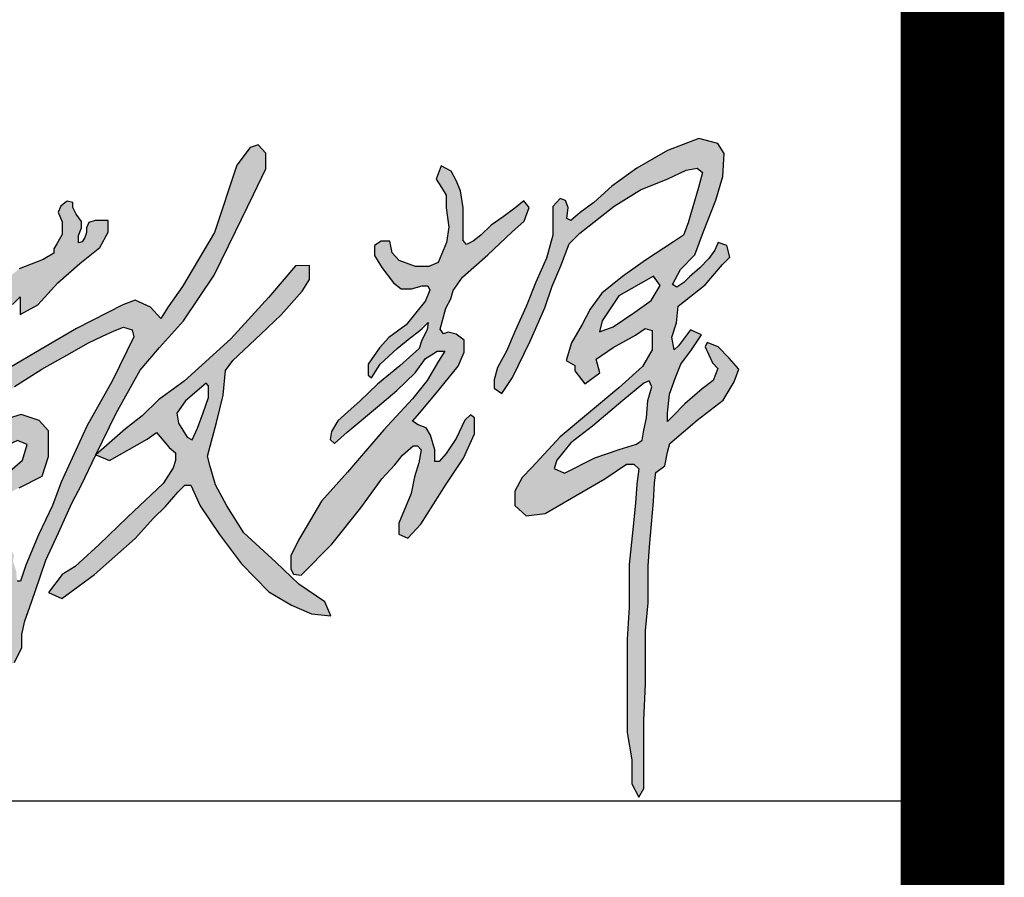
# Model space of a CAD drawing. Extents: x 427948 to 764348, y 274849 to 601549.
# Tile 78 of 212: x 762449 to 763398, y 346375 to 347202. Entities that reach past the tile are written whole.
import ezdxf

# ---------------------------------------------------------------- set-up
doc = ezdxf.new("R2010")
doc.units = 0
doc.header["$LTSCALE"] = 1000
doc.header["$MEASUREMENT"] = 0
doc.layers.get('0').update_dxf_attribs({"linetype": 'CONTINUOUS'})
doc.layers.add('PUB_TITLE', color=4, linetype='CONTINUOUS')

# ---------------------------------------------------------------- blocks, each defined once
blk = doc.blocks.new('李敬辉')
h = blk.add_hatch(color=3)
h.paths.add_polyline_path([(3996.5, 949.9), (3919.8, 887.2), (3809.5, 793), (3729.9, 732.1), (3679.7, 668.6), (3669.6, 638.7), (3706.9, 622.2), (3817.5, 677.6), (3907.1, 707.5), (3970.1, 727.8), (3990.4, 742.7), (3996.3, 778.5), (4006, 824.1), (4011.9, 887.1), (4025.7, 937.2), (4016.7, 959.1)], flags=16)
h.paths.add_polyline_path([(4032, 1341.1), (3905.5, 1269.8), (3844.2, 1178.4), (3835.4, 1138.4), (3884.2, 1155.9), (3964.4, 1209.7), (4023.3, 1252.2), (4055.8, 1307.3)], flags=16)
h.paths.add_polyline_path([(3256.3, 1743.5), (3239.1, 1695.7), (3257.9, 1665.2), (3275.4, 1637), (3275.4, 1590.6), (3284.3, 1520.3), (3276.6, 1463.7), (3258.6, 1420.5), (3246.5, 1391.6), (3212.2, 1376.8), (3163.3, 1376.8), (3103.4, 1398.7), (3077.6, 1426.3), (3069.2, 1468.8), (3038.3, 1468.8), (3013.8, 1452.7), (3013.8, 1416), (3040.2, 1372.9), (3083, 1316.6), (3111.4, 1294.8), (3148.5, 1294.8), (3188, 1305.9), (3207.8, 1305.9), (3215.4, 1290.2), (3199.2, 1250.7), (3129, 1162.9), (3065.7, 1116.9), (3031.3, 1079.7), (2990.2, 1019.6), (2990.2, 980), (3002.5, 969.3), (3034.7, 1019.6), (3096.3, 1076.4), (3141.9, 1114.3), (3172.4, 1137.8), (3187.9, 1149.8), (3209.3, 1171.5), (3205.4, 1144.7), (3186.4, 1107.1), (3176.2, 1077.5), (3105.4, 1013.1), (3024.6, 946.4), (2961.7, 885.9), (2916.4, 845.5), (2879.9, 812.4), (2856.7, 773.9), (2851.3, 744.4), (2868, 729.6), (2913.9, 771), (3024.2, 863.9), (3095, 923.4), (3162.2, 988.1), (3199.8, 1041), (3221.7, 1053.5), (3242.8, 1066.7), (3269.9, 1066.7), (3247.3, 1030.3), (3206.2, 959.7), (3152.3, 892.8), (3048, 780.3), (2914.6, 624.9), (2820, 519.2), (2736.4, 377.1), (2707.5, 319.9), (2707.5, 271.6), (2718.3, 252.8), (2745.4, 249.2), (2858.1, 362.6), (2963.1, 494.8), (3040.7, 600.9), (3088, 652.1), (3116.2, 687.2), (3154.3, 721.3), (3169.9, 721.3), (3184.2, 707), (3175.2, 659.2), (3160, 608.6), (3147.2, 547.3), (3102.5, 439.3), (3102.5, 399.1), (3135.4, 384.2), (3182.1, 435.1), (3275.5, 581.1), (3338.1, 676.3), (3378.2, 765.6), (3378.2, 823.2), (3364, 834.1), (3343.1, 814.9), (3312.2, 748.1), (3274.6, 693.8), (3249.6, 663.8), (3233.7, 663.8), (3233.7, 706.9), (3217.9, 760.5), (3202.3, 787), (3172.4, 798.6), (3152.8, 811.7), (3179, 841.9), (3250.3, 928.9), (3319.2, 1012.8), (3341.3, 1063.1), (3341.3, 1107), (3311.2, 1129.8), (3281.9, 1136.6), (3265.6, 1130.9), (3253.7, 1147.7), (3273.4, 1224.7), (3292.3, 1258.9), (3300.9, 1289.2), (3335.2, 1337.8), (3426.7, 1418.5), (3514.9, 1502.1), (3559.8, 1542.1), (3577.8, 1591.9), (3558.2, 1616.4), (3526.3, 1589.5), (3483.8, 1557.6), (3439.6, 1527.4), (3401.2, 1491.4), (3374.2, 1468.6), (3349.7, 1456.3), (3337.5, 1471.8), (3337.5, 1533.9), (3337.5, 1591.2), (3327.7, 1652.9), (3312, 1690.3), (3293.1, 1724.5)])
h.paths.add_polyline_path([(2399.1, 950), (2324.1, 885.6), (2291.8, 840.4), (2298.3, 804.1), (2329.9, 753.2), (2348.1, 743.8), (2366.9, 785.4), (2388.6, 842.2), (2407.9, 897.9), (2407.9, 924.2), (2407.9, 940)], flags=16)
h.paths.add_polyline_path([(2725.7, 1379), (2627.5, 1264.2), (2489.2, 1112.6), (2318.3, 957.3), (2225.5, 889.5), (2164.9, 831.4), (2104.2, 784), (1996.8, 689), (2046.4, 668.3), (2183.7, 745.8), (2217.7, 770), (2263.7, 715.8), (2286.8, 695.6), (2286.8, 668.1), (2279.1, 640.7), (2241.6, 583.9), (2112.4, 460.7), (2008.5, 361.2), (1921.1, 281.2), (1873.5, 252), (1823.9, 185.9), (1871.5, 163.6), (1991.1, 251), (2139.4, 383.4), (2206.8, 457.7), (2250.4, 499.7), (2296, 552), (2320.7, 577.4), (2342.9, 577.4), (2377.1, 502.7), (2447.9, 397.1), (2527.5, 290.4), (2627.4, 188.8), (2710.2, 140.2), (2783.6, 107.8), (2853.8, 101.2), (2831.8, 151.6), (2737.5, 216.1), (2653, 296.3), (2536.3, 404.1), (2475, 501.9), (2432.5, 579.3), (2413.4, 645.4), (2403.8, 683.6), (2436.7, 807.2), (2460.6, 906.3), (2469.3, 996.4), (2496.6, 1033.1), (2598.2, 1129.4), (2672.2, 1199.7), (2749.1, 1286.2), (2776.5, 1328.9), (2776.5, 1380.6)])
h.paths.add_polyline_path([(1689.9, 731.3), (1619.3, 718.8), (1581.1, 687.5), (1558.3, 632.3), (1548.1, 601.5), (1587.4, 575.9), (1663.1, 612.3), (1728.6, 668.7), (1745.1, 726.2), (1710.4, 741.5)], flags=16)
h.paths.add_polyline_path([(1183.5, 736.1), (1135.3, 680.4), (1135.3, 637.9), (1187.9, 631.1), (1265.4, 671.1), (1343.6, 713.6), (1415.6, 756.7), (1451.9, 777.3), (1476.9, 766.1), (1476.9, 656.6), (1466.1, 576.7), (1445.6, 528.9), (1445.6, 488.6), (1491.6, 468.7), (1546.4, 468.7), (1627.3, 509.5), (1666.3, 542.2), (1715.8, 568.7), (1800, 610.5), (1823.7, 682.5), (1823.7, 776.5), (1789.4, 814.2), (1723.5, 836.2), (1652.4, 814.2), (1589, 754.2), (1566.5, 775.8), (1572.1, 819.5), (1640.5, 889.1), (1699.3, 937.6), (1799, 1001.9), (1910.2, 1063.5), (1966.9, 1096.7), (2020.9, 1122.3), (2062.9, 1142), (2097.2, 1154.5), (2128.3, 1145.2), (2134.9, 1119.1), (2057.3, 959.5), (1963.6, 793.8), (1869.9, 589), (1838.1, 503.3), (1786.6, 396.8), (1740.7, 285.2), (1721.1, 227.6), (1708.7, 227.6), (1705.4, 264.7), (1693.5, 298.9), (1697.4, 321.2), (1684.3, 345.8), (1673.5, 360.3), (1659.5, 385.2), (1665.7, 400.5), (1660, 414.6), (1640.6, 405.3), (1640.6, 365.8), (1657.3, 320.4), (1666.3, 251.5), (1666.3, 181), (1666.3, 123.1), (1666.3, 64.7), (1644.7, 8.4), (1644.7, -29.4), (1644.7, -68.9), (1667.3, -85.1), (1699.4, -69.4), (1725.7, -14.7), (1725.7, 32.1), (1737.3, 83), (1754.6, 130.3), (1774.9, 189.9), (1813.7, 303.5), (1860.2, 404.2), (1908.2, 512.7), (1944.4, 578.6), (1996.8, 689), (2070.3, 840.5), (2157.7, 998), (2228.2, 1080.9), (2316.4, 1178.2), (2427.8, 1344.3), (2506.4, 1503.7), (2572.1, 1639.4), (2617.3, 1732.8), (2617.3, 1789.9), (2589.4, 1821.2), (2559.7, 1810.5), (2511.1, 1746.3), (2429.5, 1500.9), (2312.8, 1303.1), (2260.4, 1228.8), (2233.1, 1187), (2195.3, 1227.4), (2139.4, 1253.8), (2094.3, 1236.1), (1925.7, 1150.5), (1796.8, 1074.1), (1563.7, 938.6), (1446.2, 861.5), (1288.4, 792.8), (1232.4, 768)])
h.paths.add_polyline_path([(1507.6, 1611.5), (1471.8, 1551.3), (1453.9, 1489.5), (1475.9, 1432), (1499.4, 1368.2), (1516.1, 1322.9), (1506.5, 1297.6), (1495.8, 1275.1), (1446.2, 1256.3), (1384.9, 1233.3), (1346, 1178.4), (1346, 1146.8), (1361.8, 1129.9), (1409.9, 1150.4), (1463, 1178.4), (1522.8, 1196.3), (1539.7, 1176.4), (1546.8, 1106.4), (1546.8, 1050.8), (1561.6, 1031.9), (1604.6, 1046.7), (1636.7, 1085.5), (1636.7, 1138.1), (1655.8, 1165.8), (1674.2, 1205.1), (1692.2, 1237.8), (1720, 1265.6), (1720, 1239.9), (1720, 1200.8), (1783.9, 1235.8), (1857, 1317.1), (1938.4, 1387.1), (2010.5, 1445.7), (2041.4, 1501.3), (2041.4, 1544.5), (1994, 1544.5), (1970.9, 1537.5), (1962, 1517.3), (1962, 1500.9), (1956.3, 1482.4), (1946.3, 1466.7), (1933.5, 1462.8), (1933.5, 1489.1), (1943.5, 1517.3), (1943.5, 1540.4), (1923.9, 1567.6), (1911.8, 1591.4), (1911.8, 1609.9), (1891.5, 1614.5), (1883.6, 1608.8), (1868.4, 1597.3), (1858.9, 1574.8), (1873.1, 1539.8), (1873.1, 1518.3), (1873.1, 1493), (1854.1, 1459.2), (1843.2, 1441.3), (1843.2, 1424.7), (1803.5, 1402), (1716.1, 1368.1), (1670.9, 1330.8), (1650.5, 1304.2), (1608.7, 1304.2), (1594, 1337.6), (1594, 1420.4), (1550.7, 1471), (1550.7, 1520.7), (1566, 1577.6), (1566, 1619.2), (1532.6, 1619.2)], flags=17)
h.paths.add_polyline_path([(168.3, 582.6), (175, 641.6), (267.1, 713.1), (434.8, 770.1), (553.4, 799.2), (623.7, 799.2), (670.1, 766.1), (662.8, 731.6), (607.8, 654.2), (515.7, 562), (470.6, 525.5), (470.6, 498.4), (527.6, 480.5), (649.6, 493.1), (809.4, 516.2), (985.6, 537.9), (1089.2, 557.1), (1146, 573), (1190.3, 543.8), (1208.6, 504.6), (1178.6, 451.1), (1102.6, 432.8), (970.6, 406.1), (837.8, 406.1), (676, 394.3), (617.4, 394.3), (617.4, 362.7), (653.2, 285.8), (662.5, 224), (643.8, 171.5), (596.9, 109.7), (500.3, 64.7), (399.1, 64.7), (276.5, 64.7), (186.7, 64.7), (113.4, 31.9), (0, 0), (30.7, 82.6), (125.2, 138.1), (253.7, 168.3), (377.2, 168.3), (435.3, 152.5), (527.3, 169.1), (556.4, 220.5), (526.5, 281), (446.1, 328.2), (375.6, 363), (287.7, 363), (223, 326.5), (138.4, 258.6), (74.6, 189.8), (15.7, 169.1), (-13.3, 198.9), (28.1, 265.2), (101.1, 355.5), (176.3, 421.5), (249.6, 448.8), (316.6, 466.8), (362, 491.2), (424.3, 559.5), (479, 604.9), (519.7, 656), (537.2, 689.2), (503.4, 689.2), (447.6, 663), (349.8, 615.9), (291.6, 607.2), (224.7, 582.2), (183.9, 575.8)])
h.paths.add_polyline_path([(454.2, 1235.9), (412.6, 1217.6), (373.2, 1179), (341.3, 1152.7), (323.3, 1137), (332.7, 1129.5), (391.2, 1138.8), (442.9, 1147.2), (466.8, 1162.8), (466.8, 1193.3), (466.8, 1220.7), (460.6, 1231.4)], flags=16)
h.paths.add_polyline_path([(584.9, 1900), (575.7, 1780.4), (575.7, 1654), (581.8, 1572.9), (581.8, 1526.9), (593.4, 1507.8), (633.2, 1521), (723.4, 1567.2), (787.9, 1588.9), (787.9, 1628.1), (740.8, 1726.6), (669, 1826.7), (622.6, 1881.6)], flags=16)
h.paths.add_polyline_path([(550.7, 2092.7), (510, 2033.6), (510, 1861.8), (521.2, 1723.2), (521.2, 1632), (521.2, 1554.5), (516.2, 1519.2), (503.1, 1492.2), (450, 1471.6), (373.8, 1446.8), (280.4, 1421.2), (207.1, 1394.8), (197.1, 1357.1), (229.1, 1323.6), (367.4, 1359.2), (439.3, 1380.6), (478.5, 1380.6), (499.6, 1370.1), (481.2, 1327.7), (410.9, 1298.6), (364.9, 1259.2), (303.2, 1209.7), (255.1, 1158.1), (215.5, 1107.2), (185.1, 1049.9), (185.1, 1017.4), (251.5, 1017.4), (369.7, 1047.8), (435.4, 1057.7), (448.1, 1043.5), (431.7, 976.1), (419, 915.1), (412, 871.7), (412, 836.2), (428.7, 822.1), (470.8, 841), (509.9, 894.5), (537.9, 969), (552.2, 1029.1), (565, 1083.3), (635.5, 1094.6), (742.4, 1103.1), (827.4, 1114), (889.7, 1120.5), (898.4, 1166.7), (891.9, 1200.2), (840, 1208), (741.9, 1208), (640, 1183.3), (590.8, 1162.2), (562, 1150.9), (543, 1162.2), (543, 1233.5), (552, 1265.7), (562.9, 1301.8), (577.4, 1349.3), (611.2, 1410.9), (685.9, 1450.1), (791.5, 1489.5), (880.3, 1536), (910.3, 1580.7), (878.4, 1632.1), (784.3, 1783.3), (711.3, 1895.6), (631.1, 2001), (590.4, 2061.4)])
h.paths.add_polyline_path([(4308.8, 1042.2), (4267.9, 1083.5), (4228.5, 1099), (4220.3, 1083), (4248, 1024.7), (4267, 1004.4), (4249.9, 960.1), (4210.1, 930), (4146.3, 875.1), (4101.2, 829.1), (4083.5, 810.5), (4082.6, 840.6), (4090.6, 909.6), (4112.8, 971.1), (4132.3, 1019.7), (4171.2, 1071.9), (4207.1, 1126.4), (4167, 1145.6), (4123.4, 1086.1), (4107.5, 1071.9), (4098.7, 1118.8), (4116.4, 1170.1), (4122.5, 1231), (4220.9, 1309.4), (4284.5, 1383.9), (4311.3, 1410.7), (4299.4, 1453.4), (4268.6, 1464.3), (4255.7, 1436.5), (4233.8, 1405.7), (4201, 1372), (4163.3, 1339.2), (4142.4, 1317.4), (4117.5, 1301.5), (4101.6, 1310.4), (4130.5, 1365), (4183.1, 1418.7), (4214, 1504.5), (4259.7, 1618.7), (4285.5, 1705.1), (4290.5, 1788.5), (4266.6, 1825.3), (4197.1, 1844.2), (4082.8, 1799.5), (3971.5, 1734.9), (3880, 1669.4), (3814.5, 1609.8), (3763.8, 1574), (3730, 1544.2), (3716.1, 1552.2), (3720, 1591.9), (3711.1, 1617.7), (3691.9, 1624.6), (3664.1, 1595.5), (3664.1, 1561.5), (3664.1, 1490.9), (3641.4, 1406.5), (3602.6, 1319.4), (3567.6, 1230.6), (3527.5, 1141.6), (3495.9, 1067.6), (3462.7, 1007.4), (3450.3, 962), (3450.3, 931.7), (3478.8, 912.7), (3517.5, 971.6), (3581.2, 1103.6), (3635, 1225.5), (3662.1, 1304.9), (3694, 1379.1), (3724.1, 1459.3), (3763, 1498.7), (3888.5, 1596.3), (3984.2, 1656.5), (4084.6, 1696), (4151.7, 1727.6), (4191.2, 1735.1), (4211.2, 1719.7), (4196.8, 1665.3), (4175.7, 1594.8), (4159, 1536.3), (4141.8, 1490.4), (4105.2, 1466.9), (4002.3, 1399.7), (3919.1, 1339.4), (3843.4, 1278.4), (3801.2, 1220.8), (3771.9, 1165.1), (3733.2, 1097.7), (3713.2, 1032.7), (3744.9, 1014.5), (3744.9, 994.8), (3781.7, 947.9), (3835.7, 987.8), (3822.8, 1038.2), (3884.7, 1080.2), (3966.2, 1126.1), (4001.8, 1149.6), (4027.6, 1142.7), (4027.6, 1072.2), (3991.9, 1011.1), (3905.3, 932.9), (3691.1, 754.7), (3587.5, 642), (3552.6, 606.3), (3525.8, 556), (3525.8, 503.2), (3567.2, 465.9), (3636.2, 474.9), (3747.4, 538.9), (3854.6, 600.6), (3933.3, 654.1), (3960.1, 654.1), (3978.9, 637), (3970.7, 581.1), (3966.9, 512.6), (3956.4, 415.5), (3943.8, 288.6), (3943.8, 132.3), (3935.5, 15.8), (3935.5, -184.7), (3935.5, -326), (3953.3, -425.1), (3953.3, -512.8), (3978.4, -561.8), (3996.7, -529.9), (3996.7, -404.6), (3996.7, -280.4), (4003, -148.6), (4003, -50.4), (4003, 46.6), (4013.1, 147.7), (4013.1, 282.3), (4017.6, 353.2), (4032.3, 518.3), (4035.5, 586.6), (4041.1, 624.7), (4072.8, 648.5), (4083.2, 698.5), (4091.9, 729.4), (4192, 815.3), (4286.7, 888.2), (4327, 954.7), (4343.5, 1002)])
for points in [[(4267, 1004.4), (4249.9, 960.1), (4210.1, 930), (4146.3, 875.1), (4101.2, 829.1), (4083.5, 810.5), (4082.6, 840.6), (4090.6, 909.6), (4112.8, 971.1), (4132.3, 1019.7), (4171.2, 1071.9), (4207.1, 1126.4), (4167, 1145.6), (4123.4, 1086.1), (4107.5, 1071.9), (4098.7, 1118.8), (4116.4, 1170.1), (4122.5, 1231), (4220.9, 1309.4), (4284.5, 1383.9), (4311.3, 1410.7), (4299.4, 1453.4), (4268.6, 1464.3), (4255.7, 1436.5), (4233.8, 1405.7), (4201, 1372), (4163.3, 1339.2), (4142.4, 1317.4), (4117.5, 1301.5), (4101.6, 1310.4), (4130.5, 1365), (4183.1, 1418.7), (4214, 1504.5), (4259.7, 1618.7), (4285.5, 1705.1), (4290.5, 1788.5), (4266.6, 1825.3), (4197.1, 1844.2), (4082.8, 1799.5), (3971.5, 1734.9), (3880, 1669.4), (3814.5, 1609.8), (3763.8, 1574), (3730, 1544.2), (3716.1, 1552.2), (3720, 1591.9), (3711.1, 1617.7), (3691.9, 1624.6), (3664.1, 1595.5), (3664.1, 1561.5), (3664.1, 1490.9), (3641.4, 1406.5), (3602.6, 1319.4), (3567.6, 1230.6), (3527.5, 1141.6), (3495.9, 1067.6), (3462.7, 1007.4), (3450.3, 962), (3450.3, 931.7), (3478.8, 912.7), (3517.5, 971.6), (3581.2, 1103.6), (3635, 1225.5), (3662.1, 1304.9), (3694, 1379.1), (3724.1, 1459.3), (3763, 1498.7), (3888.5, 1596.3), (3984.2, 1656.5), (4084.6, 1696), (4151.7, 1727.6), (4191.2, 1735.1), (4211.2, 1719.7), (4196.8, 1665.3), (4175.7, 1594.8), (4159, 1536.3), (4141.8, 1490.4), (4105.2, 1466.9), (4002.3, 1399.7), (3919.1, 1339.4), (3843.4, 1278.4), (3801.2, 1220.8), (3771.9, 1165.1), (3733.2, 1097.7), (3713.2, 1032.7), (3744.9, 1014.5), (3744.9, 994.8), (3781.7, 947.9), (3835.7, 987.8), (3822.8, 1038.2), (3884.7, 1080.2), (3966.2, 1126.1), (4001.8, 1149.6), (4027.6, 1142.7), (4027.6, 1072.2), (3991.9, 1011.1), (3905.3, 932.9), (3691.1, 754.7), (3587.5, 642), (3552.6, 606.3), (3525.8, 556), (3525.8, 503.2), (3567.2, 465.9), (3636.2, 474.9), (3747.4, 538.9), (3854.6, 600.6), (3933.3, 654.1), (3960.1, 654.1), (3978.9, 637), (3970.7, 581.1), (3966.9, 512.6), (3956.4, 415.5), (3943.8, 288.6), (3943.8, 132.3), (3935.5, 15.8), (3935.5, -184.7), (3935.5, -326), (3953.3, -425.1), (3953.3, -512.8), (3978.4, -561.8), (3996.7, -529.9), (3996.7, -404.6), (3996.7, -280.4), (4003, -148.6), (4003, -50.4), (4003, 46.6), (4013.1, 147.7), (4013.1, 282.3), (4017.6, 353.2), (4032.3, 518.3), (4035.5, 586.6), (4041.1, 624.7), (4072.8, 648.5), (4083.2, 698.5), (4091.9, 729.4), (4192, 815.3), (4286.7, 888.2), (4327, 954.7), (4343.5, 1002), (4308.8, 1042.2)], [(1715.8, 568.7), (1800, 610.5), (1823.7, 682.5), (1823.7, 776.5), (1789.4, 814.2), (1723.5, 836.2), (1652.4, 814.2)], [(1699.3, 937.6), (1799, 1001.9), (1910.2, 1063.5), (1966.9, 1096.7), (2020.9, 1122.3), (2062.9, 1142), (2097.2, 1154.5), (2128.3, 1145.2), (2134.9, 1119.1), (2057.3, 959.5), (1963.6, 793.8), (1869.9, 589), (1838.1, 503.3), (1786.6, 396.8), (1740.7, 285.2), (1721.1, 227.6), (1708.7, 227.6)], [(1699.4, -69.4), (1725.7, -14.7), (1725.7, 32.1), (1737.3, 83), (1754.6, 130.3), (1774.9, 189.9), (1813.7, 303.5), (1860.2, 404.2), (1908.2, 512.7), (1944.4, 578.6), (1996.8, 689), (2070.3, 840.5), (2157.7, 998), (2228.2, 1080.9), (2316.4, 1178.2), (2427.8, 1344.3), (2506.4, 1503.7), (2572.1, 1639.4), (2617.3, 1732.8), (2617.3, 1789.9), (2589.4, 1821.2), (2559.7, 1810.5), (2511.1, 1746.3), (2429.5, 1500.9), (2312.8, 1303.1), (2260.4, 1228.8), (2233.1, 1187), (2195.3, 1227.4), (2139.4, 1253.8), (2094.3, 1236.1), (1925.7, 1150.5), (1796.8, 1074.1), (1563.7, 938.6)], [(1692.2, 1237.8), (1720, 1265.6), (1720, 1239.9), (1720, 1200.8), (1783.9, 1235.8), (1857, 1317.1), (1938.4, 1387.1), (2010.5, 1445.7), (2041.4, 1501.3), (2041.4, 1544.5), (1994, 1544.5), (1970.9, 1537.5), (1962, 1517.3), (1962, 1500.9), (1956.3, 1482.4), (1946.3, 1466.7), (1933.5, 1462.8), (1933.5, 1489.1), (1943.5, 1517.3), (1943.5, 1540.4), (1923.9, 1567.6), (1911.8, 1591.4), (1911.8, 1609.9), (1891.5, 1614.5), (1883.6, 1608.8), (1868.4, 1597.3), (1858.9, 1574.8), (1873.1, 1539.8), (1873.1, 1518.3), (1873.1, 1493), (1854.1, 1459.2), (1843.2, 1441.3), (1843.2, 1424.7), (1803.5, 1402), (1716.1, 1368.1)], [(4308.8, 1042.2), (4267.9, 1083.5), (4228.5, 1099), (4220.3, 1083), (4248, 1024.7), (4267, 1004.4)]]:
    blk.add_lwpolyline(points)
for points in [[(3256.3, 1743.5), (3239.1, 1695.7), (3257.9, 1665.2), (3275.4, 1637), (3275.4, 1590.6), (3284.3, 1520.3), (3276.6, 1463.7), (3258.6, 1420.5), (3246.5, 1391.6), (3212.2, 1376.8), (3163.3, 1376.8), (3103.4, 1398.7), (3077.6, 1426.3), (3069.2, 1468.8), (3038.3, 1468.8), (3013.8, 1452.7), (3013.8, 1416), (3040.2, 1372.9), (3083, 1316.6), (3111.4, 1294.8), (3148.5, 1294.8), (3188, 1305.9), (3207.8, 1305.9), (3215.4, 1290.2), (3199.2, 1250.7), (3129, 1162.9), (3065.7, 1116.9), (3031.3, 1079.7), (2990.2, 1019.6), (2990.2, 980), (3002.5, 969.3), (3034.7, 1019.6), (3096.3, 1076.4), (3141.9, 1114.3), (3172.4, 1137.8), (3187.9, 1149.8), (3209.3, 1171.5), (3205.4, 1144.7), (3186.4, 1107.1), (3176.2, 1077.5), (3105.4, 1013.1), (3024.6, 946.4), (2961.7, 885.9), (2916.4, 845.5), (2879.9, 812.4), (2856.7, 773.9), (2851.3, 744.4), (2868, 729.6), (2913.9, 771), (3024.2, 863.9), (3095, 923.4), (3162.2, 988.1), (3199.8, 1041), (3221.7, 1053.5), (3242.8, 1066.7), (3269.9, 1066.7), (3247.3, 1030.3), (3206.2, 959.7), (3152.3, 892.8), (3048, 780.3), (2914.6, 624.9), (2820, 519.2), (2736.4, 377.1), (2707.5, 319.9), (2707.5, 271.6), (2718.3, 252.8), (2745.4, 249.2), (2858.1, 362.6), (2963.1, 494.8), (3040.7, 600.9), (3088, 652.1), (3116.2, 687.2), (3154.3, 721.3), (3169.9, 721.3), (3184.2, 707), (3175.2, 659.2), (3160, 608.6), (3147.2, 547.3), (3102.5, 439.3), (3102.5, 399.1), (3135.4, 384.2), (3182.1, 435.1), (3275.5, 581.1), (3338.1, 676.3), (3378.2, 765.6), (3378.2, 823.2), (3364, 834.1), (3343.1, 814.9), (3312.2, 748.1), (3274.6, 693.8), (3249.6, 663.8), (3233.7, 663.8), (3233.7, 706.9), (3217.9, 760.5), (3202.3, 787), (3172.4, 798.6), (3152.8, 811.7), (3179, 841.9), (3250.3, 928.9), (3319.2, 1012.8), (3341.3, 1063.1), (3341.3, 1107), (3311.2, 1129.8), (3281.9, 1136.6), (3265.6, 1130.9), (3253.7, 1147.7), (3273.4, 1224.7), (3292.3, 1258.9), (3300.9, 1289.2), (3335.2, 1337.8), (3426.7, 1418.5), (3514.9, 1502.1), (3559.8, 1542.1), (3577.8, 1591.9), (3558.2, 1616.4), (3526.3, 1589.5), (3483.8, 1557.6), (3439.6, 1527.4), (3401.2, 1491.4), (3374.2, 1468.6), (3349.7, 1456.3), (3337.5, 1471.8), (3337.5, 1533.9), (3337.5, 1591.2), (3327.7, 1652.9), (3312, 1690.3), (3293.1, 1724.5)], [(2725.7, 1379), (2627.5, 1264.2), (2489.2, 1112.6), (2318.3, 957.3), (2225.5, 889.5), (2164.9, 831.4), (2104.2, 784), (1996.8, 689), (2046.4, 668.3), (2183.7, 745.8), (2217.7, 770), (2263.7, 715.8), (2286.8, 695.6), (2286.8, 668.1), (2279.1, 640.7), (2241.6, 583.9), (2112.4, 460.7), (2008.5, 361.2), (1921.1, 281.2), (1873.5, 252), (1823.9, 185.9), (1871.5, 163.6), (1991.1, 251), (2139.4, 383.4), (2206.8, 457.7), (2250.4, 499.7), (2296, 552), (2320.7, 577.4), (2342.9, 577.4), (2377.1, 502.7), (2447.9, 397.1), (2527.5, 290.4), (2627.4, 188.8), (2710.2, 140.2), (2783.6, 107.8), (2853.8, 101.2), (2831.8, 151.6), (2737.5, 216.1), (2653, 296.3), (2536.3, 404.1), (2475, 501.9), (2432.5, 579.3), (2413.4, 645.4), (2403.8, 683.6), (2436.7, 807.2), (2460.6, 906.3), (2469.3, 996.4), (2496.6, 1033.1), (2598.2, 1129.4), (2672.2, 1199.7), (2749.1, 1286.2), (2776.5, 1328.9), (2776.5, 1380.6)], [(4032, 1341.1), (3905.5, 1269.8), (3844.2, 1178.4), (3835.4, 1138.4), (3884.2, 1155.9), (3964.4, 1209.7), (4023.3, 1252.2), (4055.8, 1307.3)], [(2399.1, 950), (2324.1, 885.6), (2291.8, 840.4), (2298.3, 804.1), (2329.9, 753.2), (2348.1, 743.8), (2366.9, 785.4), (2388.6, 842.2), (2407.9, 897.9), (2407.9, 924.2), (2407.9, 940)], [(3996.5, 949.9), (3919.8, 887.2), (3809.5, 793), (3729.9, 732.1), (3679.7, 668.6), (3669.6, 638.7), (3706.9, 622.2), (3817.5, 677.6), (3907.1, 707.5), (3970.1, 727.8), (3990.4, 742.7), (3996.3, 778.5), (4006, 824.1), (4011.9, 887.1), (4025.7, 937.2), (4016.7, 959.1)], [(1689.9, 731.3), (1619.3, 718.8), (1581.1, 687.5), (1558.3, 632.3), (1548.1, 601.5), (1587.4, 575.9), (1663.1, 612.3), (1728.6, 668.7), (1745.1, 726.2), (1710.4, 741.5)]]:
    blk.add_lwpolyline(points, close=True)
blk = doc.blocks.new('24')
at = {"color": 4}
blk.add_line((-1110888.91, 145318.87), (-1110888.91, 202718.87), dxfattribs=at)
at = {"layer": 'PUB_TITLE'}
for p, q in [((-1110888.91, 145318.87), (-1110888.91, 202718.87)), ((-1116488.91, 156518.87), (-1110888.91, 156518.87))]:
    blk.add_line(p, q, dxfattribs=at)
at = {"layer": 'PUB_TITLE', "linetype": 'Continuous', "const_width": 100}
blk.add_lwpolyline([(-1191488.91, 145318.87), (-1110888.91, 145318.87), (-1110888.91, 202718.87), (-1191488.91, 202718.87)], close=True, dxfattribs=at)
at = {"layer": 'PUB_TITLE', "linetype": 'Continuous', "const_width": 80}
blk.add_lwpolyline([(-1110888.91, 145318.87), (-1110888.91, 202718.87)], dxfattribs=at)
at = {"xscale": 0.2640000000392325, "yscale": 0.2640000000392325, "zscale": 0.2640000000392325}
blk.add_blockref('李敬辉', (-1112241.46, 156670.53), dxfattribs=at)

msp = doc.modelspace()

# ---------------------------------------------------------------- block references
msp.add_blockref('24', (1874236.93, 189930.48))

doc.saveas('drawing.dxf')
